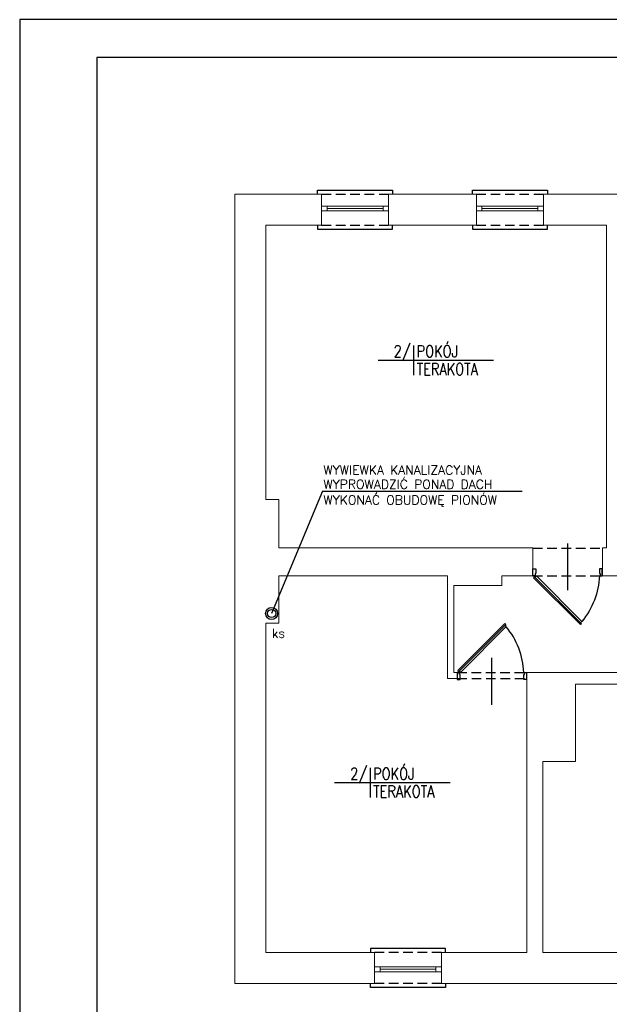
# Model space of a CAD drawing. Header units: millimetres. Extents: x -2626 to 2068, y -6169 to 7214.
# Tile 141 of 143: x -2526 to -1743, y 5907 to 7214. Entities that reach past the tile are written whole.
import ezdxf
from ezdxf.enums import TextEntityAlignment as Align

# ---------------------------------------------------------------- set-up
doc = ezdxf.new("R2010")
doc.units = ezdxf.units.MM
doc.linetypes.add('DASHED', pattern=[19.05, 12.7, -6.35])
doc.layers.get('0').update_dxf_attribs({"color": 252})
for name, color, linetype in [('1-OPIS-POM', 252, 'Continuous'), ('I-DRZWI', 252, 'Continuous'), ('I-NAD', 252, 'DASHED'), ('I-SCIANA', 252, 'Continuous'), ('I-WIDOK', 252, 'Continuous'), ('IS KAN_S_OPIS', 2, 'Continuous'), ('IS KAN_SAN_RURY', 1, 'Continuous'), ('TABELKA', 252, 'Continuous')]:
    doc.layers.add(name, color=color, linetype=linetype)
doc.layers.add('I-OKNA', color=252, linetype='Continuous', lineweight=5)
doc.styles.add('ROMANS', font='romans.shx', dxfattribs={"width": 0.75})
doc.styles.add('TECH', font='simplex.shx')

# ---------------------------------------------------------------- blocks, each defined once
blk = doc.blocks.new('OPIS-POM')
for p, q in [((0, 25), (0, -25)), ((-60, 0), (135, 0))]:
    blk.add_line(p, q)
at = {"style": 'ROMANS', "width": 0.8, "flags": 4}
blk.add_attdef('NR', text='', height=20, dxfattribs=at).set_placement((-5, 5), align=Align.RIGHT)
blk.add_attdef('NAZWA', (5, 5), '', height=20, dxfattribs=at)
blk.add_attdef('POW.', text='', height=20, dxfattribs=at).set_placement((-5, -5), align=Align.TOP_RIGHT)
blk.add_attdef('POSADZKA', text='', height=20, dxfattribs=at).set_placement((5, -5), align=Align.TOP_LEFT)
blk = doc.blocks.new('D90')
blk.add_line((32.6, 45), (-28, 45))
for points in [[(-9.2, 87.2), (-9.2, 90), (0, 90), (0, 86.3), (-6.4, 86.3), (-6.4, 87.2)], [(-72.6, 61.8), (-11.7, 0.9), (-10.6, 2), (-71.5, 62.9)], [(-9.2, 2.8), (-9.2, 0), (0, 0), (0, 3.7), (-6.4, 3.7), (-6.4, 2.8)]]:
    blk.add_lwpolyline(points, close=True)
blk.add_lwpolyline([(-11.3, 2.7), (-9.5, 4.5), (-68.6, 63.5), (-70.3, 61.8)])
blk.add_arc((-4.6, -14.5), 100.9, 92.6186, 129.3487)

msp = doc.modelspace()

# ---------------------------------------------------------------- linework, layer by layer
at = {"layer": 'I-NAD'}
for points in [[(-2125, 6982.8), (-2036, 6982.8)], [(-1919.6, 6982.8), (-1830.6, 6982.8)], [(-2125, 6941.7), (-2036, 6941.7)], [(-1919.6, 6941.7), (-1830.6, 6941.7)], [(-1844.6, 6513.1), (-1752.6, 6513.1)], [(-1844.6, 6476.3), (-1752.5, 6476.3)], [(-1945, 6347.9), (-1852.8, 6347.9)], [(-1944.8, 6339.7), (-1852.8, 6339.7)], [(-1965.8, 5976), (-2054.8, 5976)], [(-1965.8, 5935), (-2054.8, 5935)]]:
    msp.add_lwpolyline(points, dxfattribs=at)
at = {"layer": 'I-OKNA'}
for points in [[(-2125, 6967), (-2036, 6967)], [(-2117.7, 6967), (-2117.7, 6960.7)], [(-2043.3, 6967), (-2043.3, 6960.7)], [(-1919.6, 6967), (-1830.6, 6967)], [(-1912.2, 6967), (-1912.2, 6960.7)], [(-1837.9, 6967), (-1837.9, 6960.7)], [(-2125, 6960.7), (-2036, 6960.7)], [(-2117.7, 6963.8), (-2043.3, 6963.8)], [(-1919.6, 6960.7), (-1830.6, 6960.7)], [(-1912.2, 6963.8), (-1837.9, 6963.8)], [(-1965.8, 5957.1), (-2054.8, 5957.1)], [(-1965.8, 5950.7), (-2054.8, 5950.7)], [(-2047.4, 5950.7), (-2047.4, 5957.1)], [(-1973.2, 5953.9), (-2047.4, 5953.9)], [(-1973.2, 5950.7), (-1973.2, 5957.1)]]:
    msp.add_lwpolyline(points, dxfattribs=at)
at = {"layer": 'I-SCIANA', "lineweight": 0}
for points in [[(-2054.8, 5935), (-2240.1, 5935), (-2240.1, 6982.8), (-2125, 6982.8)], [(-2125, 6941.7), (-2125, 6982.8)], [(-2125, 6967), (-2125, 6982.8)], [(-2036, 6982.8), (-1919.6, 6982.8)], [(-2036, 6941.7), (-2036, 6982.8)], [(-2036, 6967), (-2036, 6982.8)], [(-1919.6, 6941.7), (-1919.6, 6982.8)], [(-1919.6, 6967), (-1919.6, 6982.8)], [(-1830.6, 6982.8), (-1639.1, 6982.8)], [(-1830.6, 6941.7), (-1830.6, 6982.8)], [(-1830.6, 6967), (-1830.6, 6982.8)], [(-2125, 6967), (-2125, 6941.7)], [(-2036, 6967), (-2036, 6941.7)], [(-1919.6, 6967), (-1919.6, 6941.7)], [(-1830.6, 6967), (-1830.6, 6941.7)], [(-2199, 6577.6), (-2199, 6941.7), (-2125, 6941.7)], [(-2036, 6941.7), (-1919.6, 6941.7)], [(-1830.6, 6941.7), (-1747, 6941.7)], [(-1747, 6513.4), (-1747, 6941.7)], [(-2199, 6577.6), (-2181.6, 6577.6), (-2181.6, 6513.4)], [(-2181.6, 6513.4), (-1844.6, 6513.4)], [(-1844.6, 6476.3), (-1844.6, 6513.4)], [(-1752.1, 6513.4), (-1747, 6513.4)], [(-1752.1, 6476.3), (-1752.1, 6513.4)], [(-2181.6, 6476.3), (-2181.6, 6413.2), (-2199, 6413.2)], [(-1957.9, 6476.3), (-2181.6, 6476.3)], [(-1957.9, 6476.3), (-1957.9, 6339.7)], [(-1844.6, 6476.3), (-1885.7, 6476.3)], [(-1885.7, 6463.5), (-1885.7, 6476.3)], [(-1638.6, 6476.3), (-1752.1, 6476.3)], [(-1949.7, 6463.5), (-1949.7, 6347.9)], [(-1949.7, 6463.5), (-1885.7, 6463.5)], [(-2054.8, 5976), (-2199, 5976), (-2199, 6413.2)], [(-1957.9, 6339.7), (-1945, 6339.7)], [(-1949.7, 6347.9), (-1945, 6347.9)], [(-1945, 6347.9), (-1945, 6339.7)], [(-1852.8, 5976), (-1852.8, 6347.9)], [(-1682.8, 6347.9), (-1852.8, 6347.9)], [(-1831.2, 6229.8), (-1788.1, 6229.8), (-1788.1, 6332.5)], [(-1682.8, 6332.5), (-1788.1, 6332.5)], [(-1831.2, 5976), (-1831.2, 6229.8)], [(-2054.8, 5976), (-2054.8, 5935)], [(-2054.8, 5950.7), (-2054.8, 5976)], [(-1852.8, 5976), (-1965.8, 5976)], [(-1965.8, 5976), (-1965.8, 5935)], [(-1965.8, 5950.7), (-1965.8, 5976)], [(-1687.1, 5976), (-1831.2, 5976)], [(-2054.8, 5950.7), (-2054.8, 5935)], [(-1965.8, 5950.7), (-1965.8, 5935)], [(-1687.1, 5935), (-1965.8, 5935)]]:
    msp.add_lwpolyline(points, dxfattribs=at)
at = {"layer": 'I-WIDOK'}
for points in [[(-2130.3, 6982.8), (-2130.3, 6988.1), (-2030.7, 6988.1), (-2030.7, 6982.8)], [(-1924.8, 6982.8), (-1924.8, 6988.1), (-1825.3, 6988.1), (-1825.3, 6982.8)], [(-2130.3, 6941.7), (-2130.3, 6936.4), (-2030.7, 6936.4), (-2030.7, 6941.7)], [(-1924.8, 6941.7), (-1924.8, 6936.4), (-1825.3, 6936.4), (-1825.3, 6941.7)], [(-1960.5, 5976), (-1960.5, 5981.3), (-2060.1, 5981.3), (-2060.1, 5976)], [(-1960.5, 5935), (-1960.5, 5929.7), (-2060.1, 5929.7), (-2060.1, 5935)]]:
    msp.add_lwpolyline(points, dxfattribs=at)
at = {"layer": 'IS KAN_S_OPIS'}
for q in [(-2191.3, 6426.2), (-1858.7, 6588.7)]:
    msp.add_line((-2123.7, 6588.7), q, dxfattribs=at)
at = {"layer": 'IS KAN_SAN_RURY', "linetype": 'Continuous'}
for centre, radius in [((-2191.3, 6426.2, 26.7), 8), ((-2191.3, 6426.2), 8), ((-2191.3, 6426.2, 26.7), 8), ((-2191.3, 6426.2, 26.7), 5.5), ((-2191.3, 6426.2), 5.5), ((-2191.3, 6426.2, 26.7), 5.5)]:
    msp.add_circle(centre, radius, dxfattribs=at)
at = {"layer": 'TABELKA'}
for points in [[(-2525.6, 7214.5), (-2525.6, 4987), (624.4, 4987), (624.4, 7214.5)], [(-2423.4, 5030), (581.5, 5030), (581.5, 7164.2), (-2423.4, 7164.2)]]:
    msp.add_lwpolyline(points, close=True, dxfattribs=at)

# ---------------------------------------------------------------- block references
at = {"layer": '1-OPIS-POM', "xscale": 0.7862338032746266, "yscale": 0.7862338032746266, "zscale": 0.7862338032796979}
for p in [(-2002.8, 6762.4), (-2060.5, 6201.7)]:
    msp.add_blockref('OPIS-POM', p, dxfattribs=at).add_auto_attribs({'NR': '2/', 'NAZWA': 'POKÓJ', 'POSADZKA': 'TERAKOTA'})
at = {"layer": 'I-DRZWI'}
for p, xscale, yscale, zscale, rotation in [((-1844.6, 6485.7), -1.023659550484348, 1.023659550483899, 1.023659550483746, 269.9942598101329), ((-1945, 6338.5), 1.023659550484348, 1.023659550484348, 1.023659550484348, 270.0057401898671)]:
    msp.add_blockref('D90', p, dxfattribs=dict(at, xscale=xscale, yscale=yscale, zscale=zscale, rotation=rotation))

# ---------------------------------------------------------------- texts
at = {"layer": 'IS KAN_S_OPIS', "style": 'TECH'}
for s, p in [('WYWIEWKA KANALIZACYJNA', (-2122.5, 6610.5)), ('WYPROWADZIĆ PONAD DACH', (-2122.5, 6591.7)), ('WYKONAĆ OBUDOWĘ PIONÓW', (-2122.5, 6570.9)), ('ks', (-2191, 6394))]:
    msp.add_text(s, height=12, dxfattribs=at).set_placement(p)

doc.saveas('drawing.dxf')
